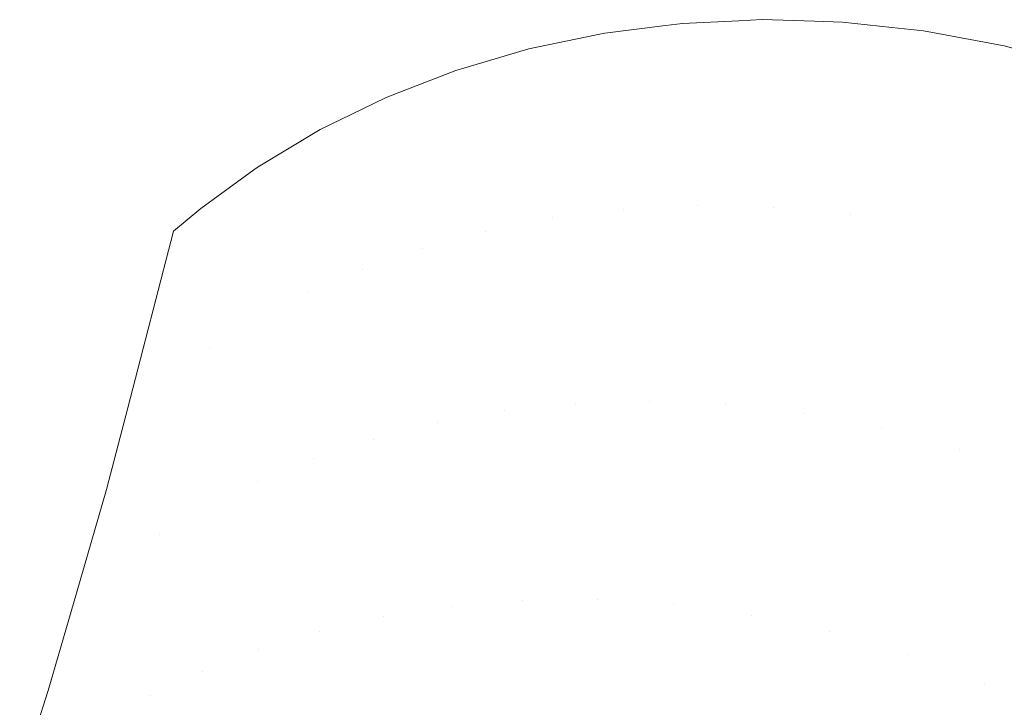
# Model space of a CAD drawing. Header units: centimetres. Extents: x -68 to 68, y -30 to 21.
# Tile 11 of 27: x 64.34 to 66.48, y -24.41 to -22.91. Entities that reach past the tile are written whole.
import ezdxf

# ---------------------------------------------------------------- set-up
doc = ezdxf.new("R2010")
doc.units = ezdxf.units.CM
doc.header["$LTSCALE"] = 2.54
doc.layers.add('Lucido design-1', color=7, linetype='Continuous')

# ---------------------------------------------------------------- blocks, each defined once
blk = doc.blocks.new('Gruppo-1')
at = {"color": 1, "linetype": 'Continuous', "lineweight": 9}
for points, invisible_edges in [([(65.6515, -23.3243, 168.6575), (65.8118, -23.3162, 168.6905), (65.9023, -22.9141, 168.0037)], 11), ([(65.9023, -22.9141, 168.0037), (65.7799, -22.9198, 167.9803), (65.6515, -23.3243, 168.6575)], 10), ([(65.953, -22.9117, 168.0135), (65.8118, -23.3162, 168.6905), (65.9771, -23.3199, 168.7173)], 11), ([(65.953, -22.9117, 168.0135), (65.9023, -22.9141, 168.0037), (65.8118, -23.3162, 168.6905)], 10), ([(65.9771, -23.3199, 168.7173), (66.0672, -22.9153, 168.0301), (65.953, -22.9117, 168.0135)], 9), ([(66.1283, -22.9171, 168.039), (66.0672, -22.9153, 168.0301), (65.9771, -23.3199, 168.7173)], 10), ([(66.1283, -22.9171, 168.039), (65.9771, -23.3199, 168.7173), (66.1458, -23.3362, 168.7373)], 11), ([(66.1458, -23.3362, 168.7373), (66.2357, -22.9287, 168.0497), (66.1283, -22.9171, 168.039)], 9), ([(65.4976, -23.3433, 168.6192), (65.6515, -23.3243, 168.6575), (65.7425, -22.9245, 167.9714)], 11), ([(65.7425, -22.9245, 167.9714), (65.6102, -22.9412, 167.9398), (65.4976, -23.3433, 168.6192)], 10), ([(65.7799, -22.9198, 167.9803), (65.7425, -22.9245, 167.9714), (65.6515, -23.3243, 168.6575)], 10), ([(66.3043, -22.9361, 168.0565), (66.2357, -22.9287, 168.0497), (66.1458, -23.3362, 168.7373)], 10), ([(66.1458, -23.3362, 168.7373), (66.4059, -22.9551, 168.062), (66.3043, -22.9361, 168.0565)], 9), ([(65.5891, -22.9456, 167.9338), (65.4452, -22.9755, 167.8925), (65.351, -23.3722, 168.5763)], 10), ([(65.351, -23.3722, 168.5763), (65.4976, -23.3433, 168.6192), (65.5891, -22.9456, 167.9338)], 11), ([(65.6102, -22.9412, 167.9398), (65.5891, -22.9456, 167.9338), (65.4976, -23.3433, 168.6192)], 10), ([(66.2134, -23.8019, 169.4746), (66.4059, -22.9551, 168.062), (66.1458, -23.3362, 168.7373)], 11), ([(66.4797, -22.9688, 168.0659), (66.4059, -22.9551, 168.062), (66.2134, -23.8019, 169.4746)], 10), ([(65.4452, -22.9755, 167.8925), (65.3057, -23.0165, 167.8453), (65.2128, -23.4098, 168.5297)], 10), ([(65.2128, -23.4098, 168.5297), (65.351, -23.3722, 168.5763), (65.4452, -22.9755, 167.8925)], 11), ([(66.5761, -22.9944, 168.0665), (66.4797, -22.9688, 168.0659), (66.2134, -23.8019, 169.4746)], 10), ([(66.2134, -23.8019, 169.4746), (66.3833, -23.8477, 169.4797), (66.5761, -22.9944, 168.0665)], 11), ([(66.653, -23.0149, 168.0669), (66.5761, -22.9944, 168.0665), (66.3833, -23.8477, 169.4797)], 10), ([(65.0833, -23.4551, 168.4801), (65.2128, -23.4098, 168.5297), (65.2862, -23.0223, 167.8386)], 11), ([(65.2862, -23.0223, 167.8386), (65.1774, -23.0643, 167.7959), (65.0833, -23.4551, 168.4801)], 10), ([(65.2128, -23.4098, 168.5297), (65.3057, -23.0165, 167.8453), (65.2862, -23.0223, 167.8386)], 9), ([(66.7442, -23.0469, 168.0629), (66.653, -23.0149, 168.0669), (66.3833, -23.8477, 169.4797)], 10), ([(66.3833, -23.8477, 169.4797), (66.5507, -23.9066, 169.4766), (66.7442, -23.0469, 168.0629)], 11), ([(65.0833, -23.4551, 168.4801), (65.1774, -23.0643, 167.7959), (65.1342, -23.081, 167.7789)], 9), ([(64.963, -23.5068, 168.4282), (65.0833, -23.4551, 168.4801), (65.1342, -23.081, 167.7789)], 11), ([(65.1342, -23.081, 167.7789), (65.0583, -23.1181, 167.7445), (64.963, -23.5068, 168.4282)], 10), ([(64.963, -23.5068, 168.4282), (65.0583, -23.1181, 167.7445), (64.9904, -23.1512, 167.7137)], 9), ([(64.7502, -23.6251, 168.3206), (64.963, -23.5068, 168.4282), (64.9904, -23.1512, 167.7137)], 11), ([(64.9904, -23.1512, 167.7137), (64.8557, -23.232, 167.6437), (64.7502, -23.6251, 168.3206)], 10), ([(64.7502, -23.6251, 168.3206), (64.8466, -23.2387, 167.6383), (64.7311, -23.3228, 167.5694)], 9), ([(64.8557, -23.232, 167.6437), (64.8466, -23.2387, 167.6383), (64.7502, -23.6251, 168.3206)], 10), ([(64.7311, -23.3228, 167.5694), (64.5717, -23.7569, 168.2111), (64.7502, -23.6251, 168.3206)], 11), ([(64.7311, -23.3228, 167.5694), (64.6716, -23.3727, 167.53), (64.5717, -23.7569, 168.2111)], 8), ([(65.6515, -23.3243, 168.6575), (65.4976, -23.3433, 168.6192), (65.3928, -23.764, 169.3402)], 11), ([(65.3928, -23.764, 169.3402), (65.5474, -23.7479, 169.3794), (65.6515, -23.3243, 168.6575)], 11), ([(65.8118, -23.3162, 168.6905), (65.6515, -23.3243, 168.6575), (65.5474, -23.7479, 169.3794)], 11), ([(65.5474, -23.7479, 169.3794), (65.7083, -23.7428, 169.4132), (65.8118, -23.3162, 168.6905)], 11), ([(65.9771, -23.3199, 168.7173), (65.8118, -23.3162, 168.6905), (65.7083, -23.7428, 169.4132)], 11), ([(65.7083, -23.7428, 169.4132), (65.874, -23.7497, 169.4408), (65.9771, -23.3199, 168.7173)], 11), ([(66.1458, -23.3362, 168.7373), (65.9771, -23.3199, 168.7173), (65.874, -23.7497, 169.4408)], 11), ([(65.4976, -23.3433, 168.6192), (65.351, -23.3722, 168.5763), (65.2455, -23.7901, 169.2964)], 11), ([(65.2455, -23.7901, 169.2964), (65.3928, -23.764, 169.3402), (65.4976, -23.3433, 168.6192)], 11), ([(65.874, -23.7497, 169.4408), (66.043, -23.7693, 169.4614), (66.1458, -23.3362, 168.7373)], 11), ([(66.1458, -23.3362, 168.7373), (66.043, -23.7693, 169.4614), (66.2134, -23.8019, 169.4746)], 11), ([(65.351, -23.3722, 168.5763), (65.2128, -23.4098, 168.5297), (65.1063, -23.8253, 169.2488)], 11), ([(65.1063, -23.8253, 169.2488), (65.2455, -23.7901, 169.2964), (65.351, -23.3722, 168.5763)], 11), ([(65.2128, -23.4098, 168.5297), (65.0833, -23.4551, 168.4801), (64.976, -23.8682, 169.1983)], 11), ([(64.976, -23.8682, 169.1983), (65.1063, -23.8253, 169.2488), (65.2128, -23.4098, 168.5297)], 11), ([(65.0833, -23.4551, 168.4801), (64.963, -23.5068, 168.4282), (64.8548, -23.9177, 169.1455)], 11), ([(64.8548, -23.9177, 169.1455), (64.976, -23.8682, 169.1983), (65.0833, -23.4551, 168.4801)], 11), ([(64.963, -23.5068, 168.4282), (64.7502, -23.6251, 168.3206), (64.6401, -24.0322, 169.0361)], 11), ([(64.6401, -24.0322, 169.0361), (64.8548, -23.9177, 169.1455), (64.963, -23.5068, 168.4282)], 11), ([(64.6401, -24.0322, 169.0361), (64.7502, -23.6251, 168.3206), (64.5254, -23.935, 168.5269)], 11), ([(64.7502, -23.6251, 168.3206), (64.5717, -23.7569, 168.2111), (64.5254, -23.935, 168.5269)], 9), ([(65.5474, -23.7479, 169.3794), (65.3928, -23.764, 169.3402), (65.2767, -24.189, 170.0623)], 11), ([(65.2767, -24.189, 170.0623), (65.4322, -24.1762, 170.1029), (65.5474, -23.7479, 169.3794)], 11), ([(65.7083, -23.7428, 169.4132), (65.5474, -23.7479, 169.3794), (65.4322, -24.1762, 170.1029)], 11), ([(65.4322, -24.1762, 170.1029), (65.5938, -24.1746, 170.138), (65.7083, -23.7428, 169.4132)], 11), ([(65.874, -23.7497, 169.4408), (65.7083, -23.7428, 169.4132), (65.5938, -24.1746, 170.138)], 11), ([(65.5938, -24.1746, 170.138), (65.7601, -24.1852, 170.1668), (65.874, -23.7497, 169.4408)], 11), ([(66.043, -23.7693, 169.4614), (65.874, -23.7497, 169.4408), (65.7601, -24.1852, 170.1668)], 11), ([(65.3928, -23.764, 169.3402), (65.2455, -23.7901, 169.2964), (65.1285, -24.212, 170.017)], 11), ([(65.1285, -24.212, 170.017), (65.2767, -24.189, 170.0623), (65.3928, -23.764, 169.3402)], 11), ([(65.7601, -24.1852, 170.1668), (65.9296, -24.2086, 170.1885), (66.043, -23.7693, 169.4614)], 11), ([(66.2134, -23.8019, 169.4746), (66.043, -23.7693, 169.4614), (65.9296, -24.2086, 170.1885)], 11), ([(65.2455, -23.7901, 169.2964), (65.1063, -23.8253, 169.2488), (64.9884, -24.2442, 169.9679)], 11), ([(64.9884, -24.2442, 169.9679), (65.1285, -24.212, 170.017), (65.2455, -23.7901, 169.2964)], 11), ([(65.9296, -24.2086, 170.1885), (66.1002, -24.2452, 170.2025), (66.2134, -23.8019, 169.4746)], 11), ([(66.3833, -23.8477, 169.4797), (66.2134, -23.8019, 169.4746), (66.1002, -24.2452, 170.2025)], 11), ([(65.1063, -23.8253, 169.2488), (64.976, -23.8682, 169.1983), (64.8571, -24.2844, 169.9159)], 11), ([(64.8571, -24.2844, 169.9159), (64.9884, -24.2442, 169.9679), (65.1063, -23.8253, 169.2488)], 11), ([(66.1002, -24.2452, 170.2025), (66.2702, -24.2952, 170.2082), (66.3833, -23.8477, 169.4797)], 11), ([(66.5507, -23.9066, 169.4766), (66.3833, -23.8477, 169.4797), (66.2702, -24.2952, 170.2082)], 11), ([(64.976, -23.8682, 169.1983), (64.8548, -23.9177, 169.1455), (64.735, -24.3315, 169.8616)], 11), ([(64.735, -24.3315, 169.8616), (64.8571, -24.2844, 169.9159), (64.976, -23.8682, 169.1983)], 11), ([(64.6221, -24.3842, 169.8058), (64.8548, -23.9177, 169.1455), (64.6401, -24.0322, 169.0361)], 11), ([(64.6221, -24.3842, 169.8058), (64.735, -24.3315, 169.8616), (64.8548, -23.9177, 169.1455)], 11), ([(66.2702, -24.2952, 170.2082), (66.4373, -24.3582, 170.2055), (66.5507, -23.9066, 169.4766)], 11), ([(66.7135, -23.9781, 169.4651), (66.5507, -23.9066, 169.4766), (66.4373, -24.3582, 170.2055)], 11), ([(64.5254, -23.935, 168.5269), (64.4599, -24.161, 168.9249), (64.6401, -24.0322, 169.0361)], 10), ([(66.4373, -24.3582, 170.2055), (66.5995, -24.4338, 170.1941), (66.7135, -23.9781, 169.4651)], 11), ([(64.6401, -24.0322, 169.0361), (64.4599, -24.161, 168.9249), (64.3984, -24.373, 169.2983)], 9), ([(64.3984, -24.373, 169.2983), (64.5184, -24.4416, 169.7492), (64.6401, -24.0322, 169.0361)], 11), ([(64.6401, -24.0322, 169.0361), (64.5184, -24.4416, 169.7492), (64.6221, -24.3842, 169.8058)], 11), ([(65.4322, -24.1762, 170.1029), (65.2767, -24.189, 170.0623), (65.1455, -24.6223, 170.7852)], 11), ([(65.1455, -24.6223, 170.7852), (65.302, -24.6136, 170.8281), (65.4322, -24.1762, 170.1029)], 11), ([(65.5938, -24.1746, 170.138), (65.4322, -24.1762, 170.1029), (65.302, -24.6136, 170.8281)], 11), ([(65.302, -24.6136, 170.8281), (65.4645, -24.6163, 170.8654), (65.5938, -24.1746, 170.138)], 11), ([(65.7601, -24.1852, 170.1668), (65.5938, -24.1746, 170.138), (65.4645, -24.6163, 170.8654)], 11), ([(65.2767, -24.189, 170.0623), (65.1285, -24.212, 170.017), (64.9962, -24.6416, 170.7375)], 11), ([(64.9962, -24.6416, 170.7375), (65.1455, -24.6223, 170.7852), (65.2767, -24.189, 170.0623)], 11), ([(65.4645, -24.6163, 170.8654), (65.6317, -24.6315, 170.8961), (65.7601, -24.1852, 170.1668)], 11), ([(65.9296, -24.2086, 170.1885), (65.7601, -24.1852, 170.1668), (65.6317, -24.6315, 170.8961)], 11), ([(65.1285, -24.212, 170.017), (64.9884, -24.2442, 169.9679), (64.8552, -24.6703, 170.6859)], 11), ([(64.8552, -24.6703, 170.6859), (64.9962, -24.6416, 170.7375), (65.1285, -24.212, 170.017)], 11), ([(65.6317, -24.6315, 170.8961), (65.8019, -24.6596, 170.9194), (65.9296, -24.2086, 170.1885)], 11), ([(66.1002, -24.2452, 170.2025), (65.9296, -24.2086, 170.1885), (65.8019, -24.6596, 170.9194)], 11), ([(64.9884, -24.2442, 169.9679), (64.8571, -24.2844, 169.9159), (64.7228, -24.7072, 170.6313)], 11), ([(64.7228, -24.7072, 170.6313), (64.8552, -24.6703, 170.6859), (64.9884, -24.2442, 169.9679)], 11), ([(65.8019, -24.6596, 170.9194), (65.9731, -24.7012, 170.9347), (66.1002, -24.2452, 170.2025)], 11), ([(66.2702, -24.2952, 170.2082), (66.1002, -24.2452, 170.2025), (65.9731, -24.7012, 170.9347)], 11), ([(64.8571, -24.2844, 169.9159), (64.735, -24.3315, 169.8616), (64.5997, -24.7512, 170.5746)], 11), ([(64.5997, -24.7512, 170.5746), (64.7228, -24.7072, 170.6313), (64.8571, -24.2844, 169.9159)], 11), ([(65.9731, -24.7012, 170.9347), (66.1432, -24.7562, 170.9415), (66.2702, -24.2952, 170.2082)], 11), ([(66.4373, -24.3582, 170.2055), (66.2702, -24.2952, 170.2082), (66.1432, -24.7562, 170.9415)], 11), ([(64.735, -24.3315, 169.8616), (64.6221, -24.3842, 169.8058), (64.4859, -24.8011, 170.5164)], 11), ([(64.4859, -24.8011, 170.5164), (64.5997, -24.7512, 170.5746), (64.735, -24.3315, 169.8616)], 11), ([(64.3984, -24.373, 169.2983), (64.3364, -24.5668, 169.6352), (64.5184, -24.4416, 169.7492)], 10), ([(66.1432, -24.7562, 170.9415), (66.3103, -24.8243, 170.9393), (66.4373, -24.3582, 170.2055)], 11), ([(66.5995, -24.4338, 170.1941), (66.4373, -24.3582, 170.2055), (66.3103, -24.8243, 170.9393)], 11), ([(64.6221, -24.3842, 169.8058), (64.5184, -24.4416, 169.7492), (64.3813, -24.8559, 170.4574)], 11), ([(64.3813, -24.8559, 170.4574), (64.4859, -24.8011, 170.5164), (64.6221, -24.3842, 169.8058)], 11)]:
    blk.add_3dface(points, dxfattribs=dict(at, invisible_edges=invisible_edges))

msp = doc.modelspace()

# ---------------------------------------------------------------- block references
at = {"layer": 'Lucido design-1', "color": 1, "true_color": 0xff0000}
msp.add_blockref('Gruppo-1', (0, 0), dxfattribs=at)

doc.saveas('drawing.dxf')
